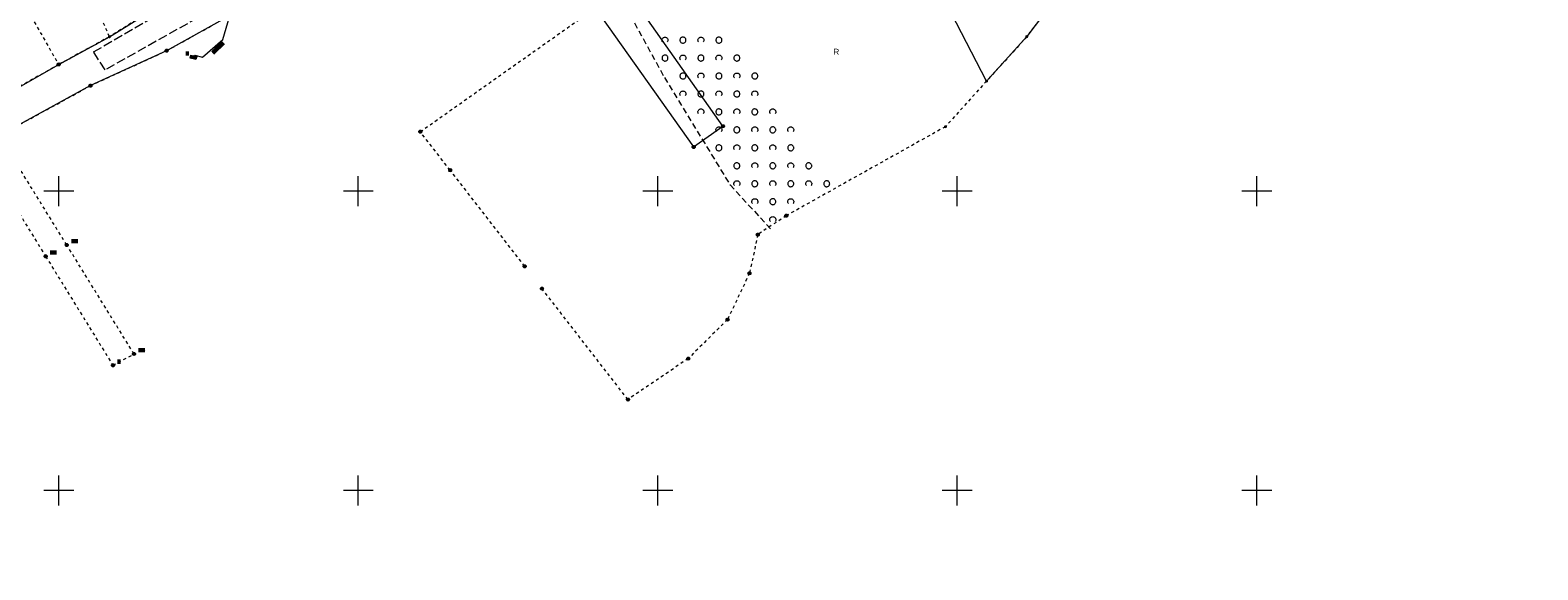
# Model space of a CAD drawing. Extents: x 6414462 to 7495468, y 5756825 to 5824657.
# Tile 18 of 54: x 6498145 to 6498397, y 5809587 to 5809677. Entities that reach past the tile are written whole.
import ezdxf
from ezdxf.enums import TextEntityAlignment as Align

# ---------------------------------------------------------------- set-up
doc = ezdxf.new("R2010")
doc.units = 0
for name, pattern in [('2324-2024 mdcp$0$PRZER1-1', [1, 0.5, -0.5]), ('2324-2024 mdcp$0$PRZER2-1', [1.5, 1, -0.5]), ('2324-2024 mdcp$0$PRZER3-1', [2, 1.5, -0.5]), ('Lipnica teren 1$0$HIDDEN2', [0.1875, 0.125, -0.0625])]:
    doc.linetypes.add(name, pattern=pattern)
for name, color, linetype, lineweight in [('2324-2024 mdcp$0$GEPPGD', 7, 'Continuous', 18), ('2324-2024 mdcp$0$GEPPGD_O', 7, 'Continuous', 18), ('2324-2024 mdcp$0$GESDZI', 7, 'Continuous', 18), ('2324-2024 mdcp$0$GSSKOA', 7, 'Continuous', 18), ('2324-2024 mdcp$0$GSSZAD', 7, 'Continuous', 18), ('2324-2024 mdcp$0$GUPPRZ_O', 7, 'Continuous', 18), ('2324-2024 mdcp$0$Ramka sekcyjna', 7, 'Continuous', 18)]:
    doc.layers.add(name, color=color, linetype=linetype, lineweight=lineweight)
for name, color, linetype, lineweight, true_color in [('2324-2024 mdcp$0$GESUZY', 7, 'Continuous', 18, 0x008000), ('2324-2024 mdcp$0$GESUZY_O', 7, 'Continuous', 18, 0x008000), ('2324-2024 mdcp$0$GULEPR', 1, 'Continuous', 18, 0xff0000), ('2324-2024 mdcp$0$GUPESE', 1, 'Continuous', 18, 0xff0000), ('2324-2024 mdcp$0$GUPESE_O', 1, 'Continuous', 18, 0xff0000)]:
    doc.layers.add(name, color=color, linetype=linetype, lineweight=lineweight, true_color=true_color)
doc.layers.add('Lipnica teren 1$0$demontaże', color=1, linetype='Continuous', true_color=0xff0000)
doc.styles.add('2324-2024 mdcp$0$Arial', font='arial.ttf')

# ---------------------------------------------------------------- blocks, each defined once
blk = doc.blocks.new('2324-2024 mdcp$0$GSSZAD1')
at = {"color": 0}
blk.add_lwpolyline([(0.5, 0), (0.490964, 0.094626), (0.464184, 0.185831), (0.420627, 0.27032), (0.361867, 0.34504), (0.290028, 0.407288), (0.207708, 0.454816), (0.117879, 0.485906), (0.023791, 0.499434), (-0.071157, 0.494911), (-0.163534, 0.4725), (-0.25, 0.433013), (-0.32743, 0.377875), (-0.393027, 0.309079), (-0.444418, 0.229113), (-0.479746, 0.140866), (-0.497736, 0.047528), (-0.497736, -0.047528), (-0.479746, -0.140866), (-0.444418, -0.229113), (-0.393027, -0.309079), (-0.32743, -0.377875), (-0.25, -0.433013), (-0.163534, -0.4725), (-0.071157, -0.494911), (0.023791, -0.499434), (0.117879, -0.485906), (0.207708, -0.454816), (0.290028, -0.407288), (0.361867, -0.34504), (0.420627, -0.27032), (0.464184, -0.185831), (0.490964, -0.094626)], close=True, dxfattribs=at)
blk = doc.blocks.new('2324-2024 mdcp$0$GSSZAD2')
at = {"color": 0}
blk.add_lwpolyline([(-0.390312, -0.3125), (-0.445567, -0.226869), (-0.482312, -0.131814), (-0.49902, -0.031282), (-0.494998, 0.070549), (-0.470412, 0.169449), (-0.426283, 0.26131), (-0.364446, 0.342315), (-0.287468, 0.409099), (-0.198548, 0.458889), (-0.10138, 0.489614), (0, 0.5), (0.10138, 0.489614), (0.198548, 0.458889), (0.287468, 0.409099), (0.364446, 0.342315), (0.426283, 0.26131), (0.470412, 0.169449), (0.494998, 0.070549), (0.49902, -0.031282), (0.482312, -0.131814), (0.445567, -0.226869), (0.390312, -0.3125)], dxfattribs=at)
blk = doc.blocks.new('2324-2024 mdcp$0$GUPESE1')
at = {"true_color": 0xffffff}
blk.add_hatch(color=7, dxfattribs=at).paths.add_polyline_path([(-0.5, -0.25), (0.5, -0.25), (0.5, 0.25), (-0.5, 0.25)])
at = {"color": 0}
blk.add_lwpolyline([(-0.5, -0.25), (-0.5, 0.25), (0.5, 0.25), (0.5, -0.25)], close=True, dxfattribs=at)
blk = doc.blocks.new('2324-2024 mdcp$0$GEPPGD1_1')
at = {"true_color": 0xffffff}
blk.add_hatch(color=7, dxfattribs=at).paths.add_polyline_path([(0, -0.25), (0.077254, -0.237764), (0.146946, -0.202254), (0.202254, -0.146946), (0.237764, -0.077254), (0.25, 0), (0.237764, 0.077254), (0.202254, 0.146946), (0.146946, 0.202254), (0.077254, 0.237764), (0, 0.25), (-0.077254, 0.237764), (-0.146946, 0.202254), (-0.202254, 0.146946), (-0.237764, 0.077254), (-0.25, 0), (-0.237764, -0.077254), (-0.202254, -0.146946), (-0.146946, -0.202254), (-0.077254, -0.237764)])
at = {"color": 0}
blk.add_lwpolyline([(0, 0.25), (0.077254, 0.237764), (0.146946, 0.202254), (0.202254, 0.146946), (0.237764, 0.077254), (0.25, 0), (0.237764, -0.077254), (0.202254, -0.146946), (0.146946, -0.202254), (0.077254, -0.237764), (0, -0.25), (-0.077254, -0.237764), (-0.146946, -0.202254), (-0.202254, -0.146946), (-0.237764, -0.077254), (-0.25, 0), (-0.237764, 0.077254), (-0.202254, 0.146946), (-0.146946, 0.202254), (-0.077254, 0.237764)], close=True, dxfattribs=at)
blk = doc.blocks.new('2324-2024 mdcp$0$GEPPGD1_2')
at = {"true_color": 0xffffff}
blk.add_hatch(color=7, dxfattribs=at).paths.add_polyline_path([(0, -0.25), (0.077254, -0.237764), (0.146946, -0.202254), (0.202254, -0.146946), (0.237764, -0.077254), (0.25, 0), (0.237764, 0.077254), (0.202254, 0.146946), (0.146946, 0.202254), (0.077254, 0.237764), (0, 0.25), (-0.077254, 0.237764), (-0.146946, 0.202254), (-0.202254, 0.146946), (-0.237764, 0.077254), (-0.25, 0), (-0.237764, -0.077254), (-0.202254, -0.146946), (-0.146946, -0.202254), (-0.077254, -0.237764)])
blk.add_hatch(color=0).paths.add_polyline_path([(0, -0.045), (0.013906, -0.042798), (0.02645, -0.036406), (0.036406, -0.02645), (0.042798, -0.013906), (0.045, 0), (0.042798, 0.013906), (0.036406, 0.02645), (0.02645, 0.036406), (0.013906, 0.042798), (0, 0.045), (-0.013906, 0.042798), (-0.02645, 0.036406), (-0.036406, 0.02645), (-0.042798, 0.013906), (-0.045, 0), (-0.042798, -0.013906), (-0.036406, -0.02645), (-0.02645, -0.036406), (-0.013906, -0.042798)])
blk = doc.blocks.new('2324-2024 mdcp')
at = {"layer": '2324-2024 mdcp$0$GEPPGD_O', "true_color": 0xffffff}
for points in [[(6498148.54, 5809639.39), (6498148.54, 5809640.14), (6498149.66, 5809640.14), (6498149.66, 5809639.39)], [(6498152.07, 5809641.28), (6498152.07, 5809642.03), (6498153.19, 5809642.03), (6498153.19, 5809641.28)], [(6498163.29, 5809623.08), (6498163.29, 5809623.83), (6498164.41, 5809623.83), (6498164.41, 5809623.08)], [(6498159.78, 5809621.16), (6498159.78, 5809621.91), (6498160.34, 5809621.91), (6498160.34, 5809621.16)]]:
    blk.add_hatch(color=7, dxfattribs=at).paths.add_polyline_path(points, flags=0)
at = {"layer": '2324-2024 mdcp$0$GUPESE_O', "true_color": 0xffffff}
blk.add_hatch(color=7, dxfattribs=at).paths.add_polyline_path([(6498171.16, 5809672.64), (6498171.16, 5809673.39), (6498171.72, 5809673.39), (6498171.72, 5809672.64)], flags=0)
at = {"layer": '2324-2024 mdcp$0$GUPPRZ_O', "true_color": 0xffffff}
blk.add_hatch(color=7, dxfattribs=at).paths.add_polyline_path([(6498175.41, 5809673.38), (6498177.23, 5809675.12), (6498177.75, 5809674.58), (6498175.93, 5809672.84)], flags=0)
at = {"layer": '2324-2024 mdcp$0$GESDZI', "color": 7, "linetype": 'Continuous', "lineweight": 18}
for points in [[(6497994.25, 5809560.48), (6498045.82, 5809601.46), (6498086.88, 5809635.22), (6498149.97, 5809671.19), (6498158.45, 5809675.82), (6498183.29, 5809691.27), (6498210.34, 5809702.9), (6498250.84, 5809721.04), (6498255.25, 5809723.19), (6498284.59, 5809737.52), (6498336.53, 5809764.26), (6498349.29, 5809770), (6498351.16, 5809770.82), (6498357.57, 5809773.68), (6498385.47, 5809786.23), (6498389.73, 5809788.34), (6498395.12, 5809790.98), (6498474.92, 5809830.27), (6498519.28, 5809851.17), (6498558.08, 5809869.44), (6498581.52, 5809880.48), (6498706.5, 5809939.35)], [(6498399.71, 5809786.07), (6498378.88, 5809775.84), (6498357.18, 5809764.7), (6498354.01, 5809763.14), (6498327.32, 5809749.98), (6498300.63, 5809736.82), (6498279.96, 5809727.46), (6498275.4, 5809725.39), (6498229.86, 5809704.76), (6498220.93, 5809700.12), (6498216.89, 5809698.02), (6498190.27, 5809685.86), (6498179.39, 5809679.84), (6498167.98, 5809673.48), (6498155.28, 5809667.65), (6498141.81, 5809660.25), (6498134.8, 5809656.39), (6498121.13, 5809648.88), (6498104.66, 5809637.74), (6498088.19, 5809626.61), (6498084.8, 5809624.31), (6498051.04, 5809596.27), (6498044.05, 5809589.9), (6498032.65, 5809580.07)]]:
    blk.add_lwpolyline(points, dxfattribs=at)
for points in [[(6498279.96, 5809727.46), (6498300.63, 5809736.82), (6498327.17, 5809696.54), (6498311.6, 5809675.84), (6498304.9, 5809668.42), (6498290.61, 5809696.02), (6498295.05, 5809698.32)], [(6498220.93, 5809700.12), (6498226.79, 5809698.7), (6498239.57, 5809680.62), (6498255.98, 5809657.41), (6498260.88, 5809660.88), (6498248.32, 5809678.64), (6498229.86, 5809704.76)]]:
    blk.add_lwpolyline(points, close=True, dxfattribs=at)
at = {"layer": '2324-2024 mdcp$0$GESUZY', "color": 96, "linetype": '2324-2024 mdcp$0$PRZER1-1', "lineweight": 18, "true_color": 0x008000}
for points in [[(6498137.6, 5809655.65), (6498147.79, 5809639.14), (6498159.03, 5809620.91), (6498162.54, 5809622.83), (6498151.32, 5809641.03), (6498141.11, 5809657.58)], [(6498141.81, 5809660.25), (6498155.28, 5809667.65), (6498167.98, 5809673.48), (6498179.39, 5809679.84), (6498190.27, 5809685.86), (6498216.89, 5809698.02), (6498220.43, 5809699.86), (6498220.93, 5809700.12), (6498229.86, 5809704.76), (6498251.81, 5809714.7), (6498275.4, 5809725.39), (6498279.96, 5809727.46), (6498300.63, 5809736.82), (6498327.32, 5809749.98), (6498354.01, 5809763.14), (6498357.18, 5809764.7), (6498378.88, 5809775.84), (6498399.71, 5809786.07)], [(6498474.92, 5809830.27), (6498395.12, 5809790.98), (6498389.73, 5809788.34), (6498385.47, 5809786.23), (6498357.57, 5809773.68), (6498351.16, 5809770.82), (6498349.29, 5809770), (6498336.53, 5809764.26), (6498284.59, 5809737.52), (6498272.59, 5809731.66), (6498255.25, 5809723.19), (6498250.84, 5809721.04), (6498240.12, 5809716.8), (6498217.74, 5809706.35), (6498210.34, 5809702.9), (6498183.29, 5809691.27), (6498158.45, 5809675.82), (6498149.97, 5809671.19), (6498086.88, 5809635.22), (6498045.82, 5809601.46), (6497994.25, 5809560.48)], [(6498215.33, 5809653.53), (6498210.35, 5809659.95), (6498239.57, 5809680.62)], [(6498327.17, 5809696.54), (6498311.6, 5809675.84), (6498304.9, 5809668.42), (6498298.02, 5809660.79), (6498271.45, 5809645.92), (6498266.7, 5809642.76), (6498265.31, 5809636.31), (6498261.64, 5809628.57), (6498255.08, 5809622.05), (6498245.02, 5809615.21), (6498230.65, 5809633.75)], [(6498227.78, 5809637.46), (6498215.33, 5809653.53)]]:
    blk.add_lwpolyline(points, dxfattribs=at)
blk.add_lwpolyline([(6498210.34, 5809702.9), (6498217.74, 5809706.35), (6498209.46, 5809720.89), (6498205.32, 5809718.7), (6498202.28, 5809717.09), (6498200, 5809721.11), (6498193.21, 5809733.05), (6498200.98, 5809736.86), (6498202.81, 5809733.15), (6498232.57, 5809752.36), (6498212.28, 5809787.13), (6498110.49, 5809739.83), (6498149.97, 5809671.19), (6498158.45, 5809675.82), (6498142.9, 5809711.91), (6498167.76, 5809723.37), (6498174.81, 5809708.62), (6498178.32, 5809701.68), (6498183.29, 5809691.27)], close=True, dxfattribs=at)
at = {"layer": '2324-2024 mdcp$0$GSSKOA', "color": 7, "linetype": '2324-2024 mdcp$0$PRZER3-1', "lineweight": 18}
for points in [[(6498155.8, 5809673.29), (6498169.74, 5809681.43), (6498185.93, 5809690.94), (6498229.35, 5809711.05), (6498245.25, 5809717.4)], [(6498247.67, 5809713.82), (6498225.04, 5809705.18), (6498214.25, 5809700.04), (6498192.19, 5809689.22), (6498187.97, 5809687.17), (6498183.66, 5809684.85), (6498157.71, 5809670.28), (6498155.8, 5809673.29)]]:
    blk.add_lwpolyline(points, dxfattribs=at)
at = {"layer": '2324-2024 mdcp$0$GSSZAD', "color": 7, "linetype": '2324-2024 mdcp$0$PRZER2-1', "lineweight": 18}
blk.add_lwpolyline([(6498243.89, 5809705.63), (6498234.05, 5809699.8), (6498241.04, 5809687.34), (6498251.11, 5809669.01), (6498262.06, 5809651.07), (6498268.84, 5809643.72)], dxfattribs=at)
at = {"layer": '2324-2024 mdcp$0$GULEPR', "color": 1, "linetype": 'Continuous', "lineweight": 18, "true_color": 0xff0000}
blk.add_lwpolyline([(6498172.47, 5809672.39), (6498172.72, 5809672.74), (6498173.99, 5809672.42), (6498177.39, 5809675.38), (6498178.76, 5809680.09), (6498189.45, 5809686.19), (6498211.26, 5809696.26), (6498214.9, 5809697.95), (6498219.59, 5809700.2), (6498230.34, 5809705.44), (6498246.1, 5809712.68), (6498251.63, 5809715.08), (6498255.29, 5809716.76), (6498258.9, 5809718.55), (6498263.82, 5809720.84), (6498267.42, 5809722.41), (6498275.03, 5809725.87), (6498277.54, 5809727.17), (6498285.55, 5809730.56), (6498301.77, 5809737.79), (6498315.45, 5809744.58), (6498327.5, 5809750.54), (6498327.95, 5809750.29)], dxfattribs=at)
at = {"layer": '2324-2024 mdcp$0$Ramka sekcyjna', "color": 7, "linetype": 'Continuous', "lineweight": 18, "flags": 128}
for points in [[(6498150, 5809647.5), (6498150, 5809652.5)], [(6498200, 5809647.5), (6498200, 5809652.5)], [(6498250, 5809647.5), (6498250, 5809652.5)], [(6498300, 5809647.5), (6498300, 5809652.5)], [(6498350, 5809647.5), (6498350, 5809652.5)], [(6498152.5, 5809650), (6498147.5, 5809650)], [(6498202.5, 5809650), (6498197.5, 5809650)], [(6498252.5, 5809650), (6498247.5, 5809650)], [(6498302.5, 5809650), (6498297.5, 5809650)], [(6498352.5, 5809650), (6498347.5, 5809650)], [(6498150, 5809597.5), (6498150, 5809602.5)], [(6498200, 5809597.5), (6498200, 5809602.5)], [(6498250, 5809597.5), (6498250, 5809602.5)], [(6498300, 5809597.5), (6498300, 5809602.5)], [(6498350, 5809597.5), (6498350, 5809602.5)], [(6498152.5, 5809600), (6498147.5, 5809600)], [(6498202.5, 5809600), (6498197.5, 5809600)], [(6498252.5, 5809600), (6498247.5, 5809600)], [(6498302.5, 5809600), (6498297.5, 5809600)], [(6498352.5, 5809600), (6498347.5, 5809600)]]:
    blk.add_lwpolyline(points, dxfattribs=at)
at = {"layer": '2324-2024 mdcp$0$GEPPGD', "color": 7, "linetype": 'Continuous', "lineweight": 18}
for name, p in [('2324-2024 mdcp$0$GEPPGD1_2', (6498158.45, 5809675.82)), ('2324-2024 mdcp$0$GEPPGD1_2', (6498311.6, 5809675.84)), ('2324-2024 mdcp$0$GEPPGD1_1', (6498167.98, 5809673.48)), ('2324-2024 mdcp$0$GEPPGD1_1', (6498149.97, 5809671.19)), ('2324-2024 mdcp$0$GEPPGD1_1', (6498155.28, 5809667.65)), ('2324-2024 mdcp$0$GEPPGD1_2', (6498304.9, 5809668.42)), ('2324-2024 mdcp$0$GEPPGD1_1', (6498210.35, 5809659.95)), ('2324-2024 mdcp$0$GEPPGD1_1', (6498260.88, 5809660.88)), ('2324-2024 mdcp$0$GEPPGD1_2', (6498298.02, 5809660.79)), ('2324-2024 mdcp$0$GEPPGD1_1', (6498255.98, 5809657.41)), ('2324-2024 mdcp$0$GEPPGD1_1', (6498215.33, 5809653.53)), ('2324-2024 mdcp$0$GEPPGD1_1', (6498271.45, 5809645.92)), ('2324-2024 mdcp$0$GEPPGD1_1', (6498266.7, 5809642.76)), ('2324-2024 mdcp$0$GEPPGD1_1', (6498151.32, 5809641.03)), ('2324-2024 mdcp$0$GEPPGD1_1', (6498147.79, 5809639.14)), ('2324-2024 mdcp$0$GEPPGD1_1', (6498227.78, 5809637.46)), ('2324-2024 mdcp$0$GEPPGD1_1', (6498265.31, 5809636.31)), ('2324-2024 mdcp$0$GEPPGD1_1', (6498230.65, 5809633.75)), ('2324-2024 mdcp$0$GEPPGD1_1', (6498261.64, 5809628.57)), ('2324-2024 mdcp$0$GEPPGD1_1', (6498162.54, 5809622.83)), ('2324-2024 mdcp$0$GEPPGD1_1', (6498255.08, 5809622.05)), ('2324-2024 mdcp$0$GEPPGD1_1', (6498159.03, 5809620.91)), ('2324-2024 mdcp$0$GEPPGD1_1', (6498245.02, 5809615.21))]:
    blk.add_blockref(name, p, dxfattribs=at)
at = {"layer": '2324-2024 mdcp$0$GSSZAD', "color": 7, "linetype": 'Continuous', "lineweight": 18}
for name, p in [('2324-2024 mdcp$0$GSSZAD2', (6498251.2, 5809675.26)), ('2324-2024 mdcp$0$GSSZAD1', (6498254.2, 5809675.26)), ('2324-2024 mdcp$0$GSSZAD2', (6498257.2, 5809675.26)), ('2324-2024 mdcp$0$GSSZAD1', (6498260.2, 5809675.26)), ('2324-2024 mdcp$0$GSSZAD1', (6498251.2, 5809672.26)), ('2324-2024 mdcp$0$GSSZAD2', (6498254.2, 5809672.26)), ('2324-2024 mdcp$0$GSSZAD1', (6498257.2, 5809672.26)), ('2324-2024 mdcp$0$GSSZAD2', (6498260.2, 5809672.26)), ('2324-2024 mdcp$0$GSSZAD1', (6498263.2, 5809672.26)), ('2324-2024 mdcp$0$GSSZAD1', (6498254.2, 5809669.26)), ('2324-2024 mdcp$0$GSSZAD2', (6498257.2, 5809669.26)), ('2324-2024 mdcp$0$GSSZAD1', (6498260.2, 5809669.26)), ('2324-2024 mdcp$0$GSSZAD2', (6498263.2, 5809669.26)), ('2324-2024 mdcp$0$GSSZAD1', (6498266.2, 5809669.26)), ('2324-2024 mdcp$0$GSSZAD2', (6498254.2, 5809666.26)), ('2324-2024 mdcp$0$GSSZAD1', (6498257.2, 5809666.26)), ('2324-2024 mdcp$0$GSSZAD2', (6498260.2, 5809666.26)), ('2324-2024 mdcp$0$GSSZAD1', (6498263.2, 5809666.26)), ('2324-2024 mdcp$0$GSSZAD2', (6498266.2, 5809666.26)), ('2324-2024 mdcp$0$GSSZAD2', (6498257.2, 5809663.26)), ('2324-2024 mdcp$0$GSSZAD1', (6498260.2, 5809663.26)), ('2324-2024 mdcp$0$GSSZAD2', (6498263.2, 5809663.26)), ('2324-2024 mdcp$0$GSSZAD1', (6498266.2, 5809663.26)), ('2324-2024 mdcp$0$GSSZAD2', (6498269.2, 5809663.26)), ('2324-2024 mdcp$0$GSSZAD2', (6498260.2, 5809660.26)), ('2324-2024 mdcp$0$GSSZAD1', (6498263.2, 5809660.26)), ('2324-2024 mdcp$0$GSSZAD2', (6498266.2, 5809660.26)), ('2324-2024 mdcp$0$GSSZAD1', (6498269.2, 5809660.26)), ('2324-2024 mdcp$0$GSSZAD2', (6498272.2, 5809660.26)), ('2324-2024 mdcp$0$GSSZAD1', (6498260.2, 5809657.26)), ('2324-2024 mdcp$0$GSSZAD2', (6498263.2, 5809657.26)), ('2324-2024 mdcp$0$GSSZAD1', (6498266.2, 5809657.26)), ('2324-2024 mdcp$0$GSSZAD2', (6498269.2, 5809657.26)), ('2324-2024 mdcp$0$GSSZAD1', (6498272.2, 5809657.26)), ('2324-2024 mdcp$0$GSSZAD1', (6498263.2, 5809654.26)), ('2324-2024 mdcp$0$GSSZAD2', (6498266.2, 5809654.26)), ('2324-2024 mdcp$0$GSSZAD1', (6498269.2, 5809654.26)), ('2324-2024 mdcp$0$GSSZAD2', (6498272.2, 5809654.26)), ('2324-2024 mdcp$0$GSSZAD1', (6498275.2, 5809654.26)), ('2324-2024 mdcp$0$GSSZAD2', (6498263.2, 5809651.26)), ('2324-2024 mdcp$0$GSSZAD1', (6498266.2, 5809651.26)), ('2324-2024 mdcp$0$GSSZAD2', (6498269.2, 5809651.26)), ('2324-2024 mdcp$0$GSSZAD1', (6498272.2, 5809651.26)), ('2324-2024 mdcp$0$GSSZAD2', (6498275.2, 5809651.26)), ('2324-2024 mdcp$0$GSSZAD1', (6498278.2, 5809651.26)), ('2324-2024 mdcp$0$GSSZAD2', (6498266.2, 5809648.26)), ('2324-2024 mdcp$0$GSSZAD1', (6498269.2, 5809648.26)), ('2324-2024 mdcp$0$GSSZAD2', (6498272.2, 5809648.26)), ('2324-2024 mdcp$0$GSSZAD2', (6498269.2, 5809645.26))]:
    blk.add_blockref(name, p, dxfattribs=at)
at = {"layer": '2324-2024 mdcp$0$GUPESE', "color": 1, "linetype": 'Continuous', "lineweight": 18, "true_color": 0xff0000, "rotation": 346.1214790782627}
blk.add_blockref('2324-2024 mdcp$0$GUPESE1', (6498172.47, 5809672.39), dxfattribs=at)
at = {"layer": '2324-2024 mdcp$0$GEPPGD_O', "color": 7, "linetype": 'Continuous', "lineweight": 0, "style": '2324-2024 mdcp$0$Arial'}
for s, p in [('12', (6498148.54, 5809639.39)), ('11', (6498152.07, 5809641.28)), ('10', (6498163.29, 5809623.08)), ('9', (6498159.78, 5809621.16))]:
    blk.add_text(s, height=0.75, dxfattribs=at).set_placement(p)
at = {"layer": '2324-2024 mdcp$0$GESUZY_O', "color": 96, "linetype": 'Continuous', "lineweight": 0, "true_color": 0x008000, "style": '2324-2024 mdcp$0$Arial'}
blk.add_text('R', height=1, dxfattribs=at).set_placement((6498279.8, 5809672.81), align=Align.CENTER)
at = {"layer": '2324-2024 mdcp$0$GUPESE_O', "color": 1, "linetype": 'Continuous', "lineweight": 0, "true_color": 0xff0000, "style": '2324-2024 mdcp$0$Arial'}
blk.add_text('e', height=0.75, dxfattribs=at).set_placement((6498171.72, 5809672.64), align=Align.RIGHT)
at = {"layer": '2324-2024 mdcp$0$GUPPRZ_O', "color": 1, "linetype": 'Continuous', "lineweight": 0, "true_color": 0xff0000, "style": '2324-2024 mdcp$0$Arial'}
blk.add_text('104.2', height=0.75, rotation=43.6046, dxfattribs=at).set_placement((6498177.75, 5809674.58), align=Align.RIGHT)
blk = doc.blocks.new('Lipnica teren 1')
at = {"layer": 'Lipnica teren 1$0$demontaże', "linetype": 'Lipnica teren 1$0$HIDDEN2'}
blk.add_blockref('2324-2024 mdcp', (0, 0), dxfattribs=at)

msp = doc.modelspace()

# ---------------------------------------------------------------- block references
msp.add_blockref('Lipnica teren 1', (0, 0))

doc.saveas('drawing.dxf')
